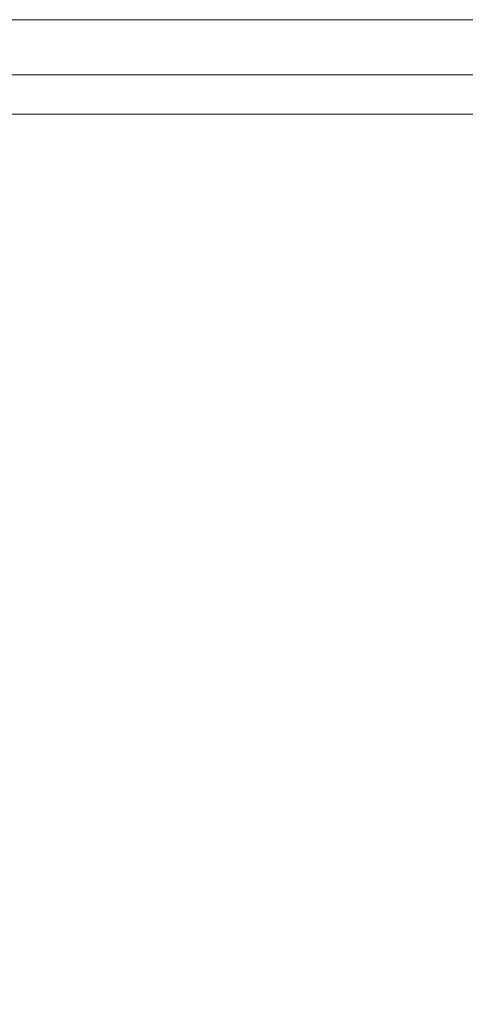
# Model space of a CAD drawing. Header units: millimetres. Extents: x -230 to 230, y -130 to 130.
# Tile 37 of 47: x 52 to 92, y 42 to 130. Entities that reach past the tile are written whole.
import ezdxf

# ---------------------------------------------------------------- set-up
doc = ezdxf.new("R2010")
doc.units = ezdxf.units.MM
doc.header["$LTSCALE"] = 25.4
doc.layers.add('Lighting-Moving Light', color=7, linetype='Continuous', lineweight=5, true_color=0x000000)

# ---------------------------------------------------------------- blocks, each defined once
blk = doc.blocks.new('Group-1')
at = {"layer": 'Lighting-Moving Light', "color": 7, "linetype": 'Continuous', "lineweight": 5, "transparency": 33554687}
for points, invisible_edges in [([(-761.075, 239.033, -25), (-516.162, 239.033, -25), (-516.419, 243.99, -29.957), (-760.819, 243.99, -29.957)], 10), ([(-519.672, 235.523, -116.924), (-757.565, 235.523, -116.924), (-760.819, 243.99, -108.457), (-516.419, 243.99, -108.457)], 10), ([(-503.576, 1.533, -25), (-503.576, 226.446, -25), (-761.075, 239.033, -25), (-761.075, -11.053, -25)], 14), ([(-516.162, 239.033, -25), (-761.075, 239.033, -25), (-503.576, 226.446, -25)], 10), ([(-770.152, 222.936, -116.924), (-519.672, 235.523, -116.924), (-519.672, -7.543, -116.924), (-757.565, -7.543, -116.924)], 11), ([(-757.565, 235.523, -116.924), (-519.672, 235.523, -116.924), (-770.152, 222.936, -116.924)], 10)]:
    blk.add_3dface(points, dxfattribs=dict(at, invisible_edges=invisible_edges))
blk.add_3dface([(-516.419, 243.99, -29.957), (-516.419, 243.99, -108.457), (-760.819, 243.99, -108.457), (-760.819, 243.99, -29.957)], dxfattribs=at)
at = {"layer": 'Lighting-Moving Light', "color": 0, "flags": 1}
for tag in ['Yoke', '3D_Symbol_Name', 'Weight', 'Weight', 'Wattage', 'Candlepower', 'Body', 'Model_Name', 'Beam_Angle', 'Field_Angle', 'Remarks', 'Beam_Angle_2', 'Field_Angle_2', 'Num_Channels', 'Frame_Size', 'Device_Type', 'FixtureID', 'Frame_Size', 'Base', 'Lens', 'Inst_Type', 'Lamp']:
    blk.add_attdef(tag, (-554.515, 111.223), '', height=0.18, dxfattribs=at)

msp = doc.modelspace()

# ---------------------------------------------------------------- block references
at = {"layer": 'Lighting-Moving Light', "color": 7, "transparency": 33554687}
msp.add_blockref('Group-1', (638.619, -113.99), dxfattribs=at)

doc.saveas('drawing.dxf')
